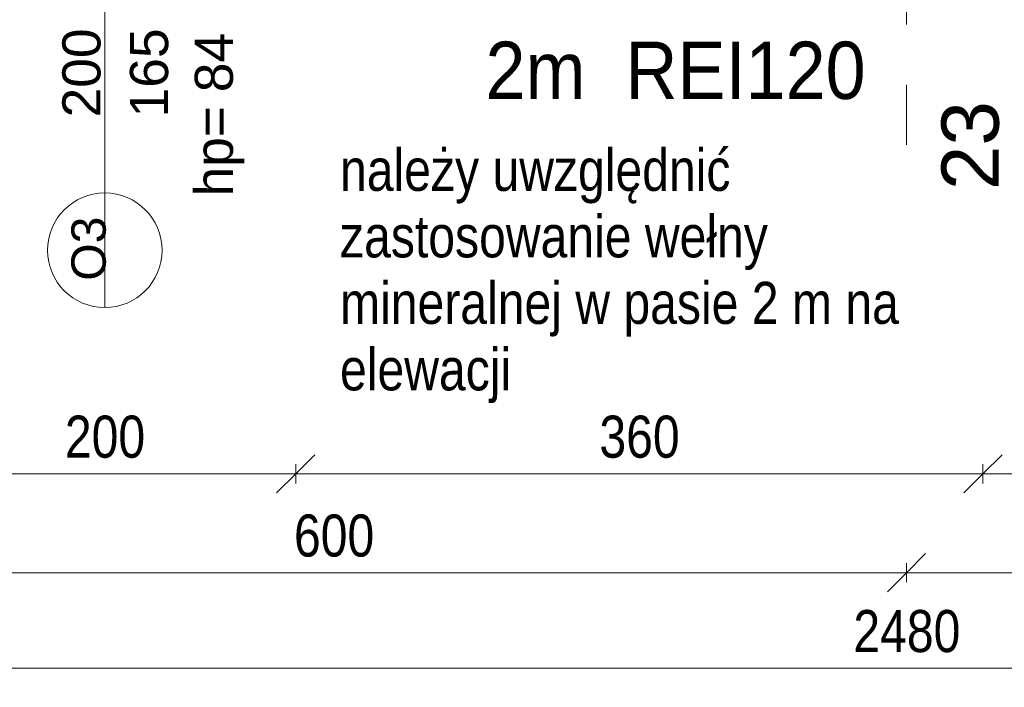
# Model space of a CAD drawing. Header units: centimetres. Extents: x -1631 to 1829, y -257 to 3158.
# Tile 36 of 128: x -477 to 39, y -257 to 93. Entities that reach past the tile are written whole.
import ezdxf

# ---------------------------------------------------------------- set-up
doc = ezdxf.new("R2010")
doc.units = ezdxf.units.CM
doc.linetypes.add('Oś', pattern=[222.25, 127, -31.75, 31.75, -31.75])
for name, color, linetype, lineweight in [('A-ANNO-DIMS', 211, 'Continuous', 13), ('A-ANNO-DIMS-100', 211, 'Continuous', 13), ('A-GLAZ-IDEN', 152, 'Continuous', 13), ('G-ANNO-TEXT', 231, 'Continuous', 13), ('S-GRID', 1, 'Continuous', 13), ('S-GRID-IDEN', 1, 'Continuous', 13)]:
    doc.layers.add(name, color=color, linetype=linetype, lineweight=lineweight)
doc.styles.add('Arial Narrow', font='ARIALN.TTF', dxfattribs={"height": 22})
doc.styles.add('Arial Narrow_1', font='ARIALN.TTF', dxfattribs={"height": 22})
doc.styles.add('Arial_10', font='arial.ttf', dxfattribs={"height": 20})
doc.styles.add('Arial_13', font='arial.ttf', dxfattribs={"height": 0.2})
doc.styles.add('Arial_7', font='arial.ttf', dxfattribs={"height": 30})
doc.styles.add('Arial_8', font='arial.ttf', dxfattribs={"height": 18})
doc.styles.add('Arial_9', font='arial.ttf', dxfattribs={"width": 0.9, "height": 30})
doc.dimstyles.new('Diagonal_1_100__0_1_', dxfattribs={"dimscale": 30.48, "dimtxt": 22.515481, "dimasz": 0.656168, "dimexe": 0.164042, "dimexo": 0.0625, "dimgap": 0.065617, "dimtad": 1, "dimdec": 1, "dimrnd": 0.1, "dimdsep": 46, "dimtxsty": 'Arial Narrow_1', "dimblk1": 'OBLIQUE', "dimblk2": 'OBLIQUE', "dimsah": 1, "dimcen": 0.09, "dimazin": 0, "dimtfac": 1, "dimtdec": 4, "dimtix": 1, "dimtmove": 0, "dimatfit": 3, "dimfxl": 0.164042, "dimfxlon": 1, "dimtvp": 1, "dimtolj": 1, "dimtzin": 0, "dimarcsym": 2})

# ---------------------------------------------------------------- blocks, each defined once
blk = doc.blocks.new('DIMBLOCK1-5_piętro III __10_50 m_ - stan projektowany')
at = {"layer": 'A-ANNO-DIMS-100', "transparency": 16777216}
for p, q in [((-1252.62, -246.77), (-1242.62, -236.77)), ((1227.38, -246.77), (1237.38, -236.77)), ((-1252.62, -241.77), (-1252.62, -251.77)), ((-1252.62, -246.77), (-1252.62, -241.77)), ((1227.38, -241.77), (1227.38, -251.77)), ((1227.38, -246.77), (1227.38, -241.77)), ((-1252.62, -246.77), (-1262.62, -256.77)), ((-1252.62, -246.77), (1227.38, -246.77)), ((1227.38, -246.77), (1217.38, -256.77))]:
    blk.add_line(p, q, dxfattribs=at)
at = {"layer": 'A-ANNO-DIMS-100', "color": 0, "transparency": 16777216, "insert": (-40.5, -216.33), "char_height": 22, "width": 66.9031, "attachment_point": 1, "line_spacing_factor": 0.974696, "style": 'Arial Narrow_1'}
blk.add_mtext('2480', dxfattribs=at)
blk = doc.blocks.new('_Oblique')
at = {"color": 0, "linetype": 'ByBlock', "lineweight": -2}
blk.add_line((-0.5, -0.5), (0.5, 0.5), dxfattribs=at)
blk = doc.blocks.new('DIMBLOCK4-5_piętro III __10_50 m_ - stan projektowany')
at = {"layer": 'A-ANNO-DIMS-100', "transparency": 16777216}
for p, q in [((-12.62, -196.77), (-2.62, -186.77)), ((587.38, -196.77), (597.38, -186.77)), ((-12.62, -191.77), (-12.62, -201.77)), ((-12.62, -196.77), (-12.62, -191.77)), ((587.38, -191.77), (587.38, -201.77)), ((587.38, -196.77), (587.38, -191.77)), ((-12.62, -196.77), (-22.62, -206.77)), ((587.38, -196.77), (-12.62, -196.77)), ((587.38, -196.77), (577.38, -206.77))]:
    blk.add_line(p, q, dxfattribs=at)
at = {"layer": 'A-ANNO-DIMS-100', "color": 0, "transparency": 16777216, "insert": (266.47, -166.33), "char_height": 22, "width": 50.1774, "attachment_point": 1, "line_spacing_factor": 0.974696, "style": 'Arial Narrow_1'}
blk.add_mtext('600', dxfattribs=at)
blk = doc.blocks.new('DIMBLOCK5-5_piętro III __10_50 m_ - stan projektowany')
at = {"layer": 'A-ANNO-DIMS-100', "transparency": 16777216}
for p, q in [((-612.62, -196.77), (-602.62, -186.77)), ((-12.62, -196.77), (-2.62, -186.77)), ((-612.62, -191.77), (-612.62, -201.77)), ((-612.62, -196.77), (-612.62, -191.77)), ((-12.62, -191.77), (-12.62, -201.77)), ((-12.62, -196.77), (-12.62, -191.77)), ((-612.62, -196.77), (-622.62, -206.77)), ((-12.62, -196.77), (-612.62, -196.77)), ((-12.62, -196.77), (-22.62, -206.77))]:
    blk.add_line(p, q, dxfattribs=at)
at = {"layer": 'A-ANNO-DIMS-100', "color": 0, "transparency": 16777216, "insert": (-333.53, -166.33), "char_height": 22, "width": 50.1774, "attachment_point": 1, "line_spacing_factor": 0.974696, "style": 'Arial Narrow_1'}
blk.add_mtext('600', dxfattribs=at)
blk = doc.blocks.new('DIMBLOCK257-5_piętro III __10_50 m_ - stan projektowany')
at = {"layer": 'A-ANNO-DIMS-100', "transparency": 16777216}
for p, q in [((27.38, -145.01), (37.38, -135.01)), ((227.38, -145.01), (237.38, -135.01)), ((27.38, -140.01), (27.38, -150.01)), ((27.38, -145.01), (27.38, -140.01)), ((227.38, -140.01), (227.38, -150.01)), ((227.38, -145.01), (227.38, -140.01)), ((27.38, -145.01), (17.38, -155.01)), ((227.38, -145.01), (27.38, -145.01)), ((227.38, -145.01), (217.38, -155.01))]:
    blk.add_line(p, q, dxfattribs=at)
at = {"layer": 'A-ANNO-DIMS-100', "color": 0, "transparency": 16777216, "insert": (106.47, -114.57), "char_height": 22, "width": 50.1774, "attachment_point": 1, "line_spacing_factor": 0.974696, "style": 'Arial Narrow_1'}
blk.add_mtext('200', dxfattribs=at)
blk = doc.blocks.new('DIMBLOCK258-5_piętro III __10_50 m_ - stan projektowany')
at = {"layer": 'A-ANNO-DIMS-100', "transparency": 16777216}
for p, q in [((-332.62, -145.01), (-322.62, -135.01)), ((27.38, -145.01), (37.38, -135.01)), ((-332.62, -140.01), (-332.62, -150.01)), ((-332.62, -145.01), (-332.62, -140.01)), ((27.38, -140.01), (27.38, -150.01)), ((27.38, -145.01), (27.38, -140.01)), ((-332.62, -145.01), (-342.62, -155.01)), ((27.38, -145.01), (-332.62, -145.01)), ((27.38, -145.01), (17.38, -155.01))]:
    blk.add_line(p, q, dxfattribs=at)
at = {"layer": 'A-ANNO-DIMS-100', "color": 0, "transparency": 16777216, "insert": (-173.53, -114.57), "char_height": 22, "width": 50.1774, "attachment_point": 1, "line_spacing_factor": 0.974696, "style": 'Arial Narrow_1'}
blk.add_mtext('360', dxfattribs=at)
blk = doc.blocks.new('DIMBLOCK259-5_piętro III __10_50 m_ - stan projektowany')
at = {"layer": 'A-ANNO-DIMS-100', "transparency": 16777216}
for p, q in [((-532.62, -145.01), (-522.62, -135.01)), ((-332.62, -145.01), (-322.62, -135.01)), ((-532.62, -140.01), (-532.62, -150.01)), ((-532.62, -145.01), (-532.62, -140.01)), ((-332.62, -140.01), (-332.62, -150.01)), ((-332.62, -145.01), (-332.62, -140.01)), ((-532.62, -145.01), (-542.62, -155.01)), ((-332.62, -145.01), (-532.62, -145.01)), ((-332.62, -145.01), (-342.62, -155.01))]:
    blk.add_line(p, q, dxfattribs=at)
at = {"layer": 'A-ANNO-DIMS-100', "color": 0, "transparency": 16777216, "insert": (-453.53, -114.57), "char_height": 22, "width": 50.1774, "attachment_point": 1, "line_spacing_factor": 0.974696, "style": 'Arial Narrow_1'}
blk.add_mtext('200', dxfattribs=at)
blk = doc.blocks.new('Okno_LD_typ 100 - metka _ wys_parapetu-2491833-5_piętro III __10_50 m_ - stan projektowany')
at = {"layer": 'A-GLAZ-IDEN'}
blk.add_line((0, 1.8925), (0, -0.3919), dxfattribs=at)
blk.add_circle((0, -0.0919), 0.3, dxfattribs=at)
at = {"layer": 'A-GLAZ-IDEN', "insert": (0.4711, 0.6634), "char_height": 0.2, "width": 0.48783, "attachment_point": 3, "rotation": 90, "line_spacing_factor": 0.936439, "style": 'Arial_13', "bg_fill": 3, "box_fill_scale": 1.25, "bg_fill_color": 256, "bg_fill_true_color": 13158600, "bg_fill_transparency": 0}
blk.add_mtext('\\pxqr,t6.35,12.7,19.05,25.4,31.75,38.1,44.45,50.8,57.15,63.5,69.85,76.2,82.55,88.9,95.25,101.6,107.95,114.3,120.65,127,133.35,139.7,146.05,152.4,158.75,165.1,171.45,177.8,184.15,190.5,196.85,203.2;{hp= }', dxfattribs=at)

msp = doc.modelspace()

# ---------------------------------------------------------------- linework, layer by layer
at = {"layer": 'S-GRID', "linetype": 'Oś'}
msp.add_line((-12.62, 2884.27), (-12.62, 27.13), dxfattribs=at)

# ---------------------------------------------------------------- block references
at = {"layer": 'A-GLAZ-IDEN', "xscale": 99.99999999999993, "yscale": 99.99999999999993, "zscale": 99.99999999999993}
msp.add_blockref('Okno_LD_typ 100 - metka _ wys_parapetu-2491833-5_piętro III __10_50 m_ - stan projektowany', (-432.62, -18.79), dxfattribs=at)

# ---------------------------------------------------------------- texts
at = {"layer": 'G-ANNO-TEXT', "color": 1, "attachment_point": 1}
for s, insert, char_height, width, line_spacing_factor, style in [('\\pxt3.81,7.62,11.43,15.24,19.05,22.86,26.67,30.48,34.29,38.1,41.91,45.72,49.53,53.34,57.15,60.96,64.77,68.58,72.39,76.2,80.01,83.82,87.63,91.44,95.25,99.06,102.87,106.68,110.49,114.3,118.11,121.92;{2m  REI120}', (-233.2, 81.21), 30, 226.26, 0.936439, 'Arial_9'), ('\\pt127.00006,253.9999,380.99996,508.00002,635.00008,761.99992,888.99998,1016.00004,1143.0001,1269.99994,1397,1524.00006,1650.9999,1777.99996,1905.00002,2032.00008,2158.99992,2285.99998,2413.00004,2540.0001,2666.99994,2794,2921.00006,3047.9999,3174.99996,3302.00002,3429.00008,3555.99992,3682.99998,3810.00004,3937.0001,4063.99994;należy uwzględnić zastosowanie wełny mineralnej w pasie 2 m na elewacji', (-309.4, 25.09), 22, 344.6, 0.949189, 'Arial Narrow')]:
    msp.add_mtext(s, dxfattribs=dict(at, insert=insert, char_height=char_height, width=width, line_spacing_factor=line_spacing_factor, style=style))
at = {"layer": 'S-GRID-IDEN', "insert": (20.88, 26.79), "char_height": 30, "width": 48.3, "attachment_point": 5, "rotation": 90, "line_spacing_factor": 0.936439, "style": 'Arial_7'}
msp.add_mtext('\\pxqc,t4.23333,8.46667,12.7,16.93333,21.16667,25.4,29.63333,33.86667,38.1,42.33333,46.56667,50.8,55.03333,59.26667,63.5,67.73333,71.96667,76.2,80.43333,84.66667,88.9,93.13333,97.36667,101.6,105.83333,110.06667,114.3,118.53333,122.76667,127,131.23333,135.46667;{23}', dxfattribs=at)

# ---------------------------------------------------------------- dimensions: what is measured, and where the dimension line sits
at = {"layer": 'A-ANNO-DIMS'}
for base, p1, p2, override, picture, middle in [((-532.62, -145.01), (-332.62, -140.01), (-532.62, -140.01), {"dimpost": '<>', "dimfxl": 200}, 'DIMBLOCK259-5_piętro III __10_50 m_ - stan projektowany', (-432.62, -131.77)), ((-332.62, -145.01), (27.38, -140.01), (-332.62, -140.01), {"dimpost": '<>', "dimfxl": 360}, 'DIMBLOCK258-5_piętro III __10_50 m_ - stan projektowany', (-152.62, -131.77)), ((27.38, -145.01), (227.38, -140.01), (27.38, -140.01), {"dimpost": '<>', "dimfxl": 200}, 'DIMBLOCK257-5_piętro III __10_50 m_ - stan projektowany', (127.38, -131.77))]:
    dim = msp.add_linear_dim(base=base, p1=p1, p2=p2, angle=0, dimstyle='Diagonal_1_100__0_1_', override=override, dxfattribs=at)
    dim.commit()
    dim.dimension.update_dxf_attribs({"geometry": picture, "text_midpoint": middle})
for base, p1, p2, override, picture, middle in [((-612.62, -196.77), (-12.62, -191.77), (-612.62, -191.77), {"dimpost": '<>', "dimfxl": 600}, 'DIMBLOCK5-5_piętro III __10_50 m_ - stan projektowany', (-312.62, -183.53)), ((-12.62, -196.77), (587.38, -191.77), (-12.62, -191.77), {"dimpost": '<>', "dimfxl": 600}, 'DIMBLOCK4-5_piętro III __10_50 m_ - stan projektowany', (287.38, -183.53)), ((1227.38, -246.77), (-1252.62, -241.77), (1227.38, -241.77), {"dimpost": '<>', "dimfxl": 2480}, 'DIMBLOCK1-5_piętro III __10_50 m_ - stan projektowany', (-12.62, -233.53))]:
    dim = msp.add_linear_dim(base=base, p1=p1, p2=p2, dimstyle='Diagonal_1_100__0_1_', override=override, dxfattribs=at)
    dim.commit()
    dim.dimension.update_dxf_attribs({"geometry": picture, "text_midpoint": middle})

# ---------------------------------------------------------------- next in the draw order: texts
at = {"layer": 'A-GLAZ-IDEN', "rotation": 90, "line_spacing_factor": 0.936439}
for s, insert, char_height, width, attachment_point, style in [('\\pxqc,t6.35,12.7,19.05,25.4,31.75,38.1,44.45,50.8,57.15,63.5,69.85,76.2,82.55,88.9,95.25,101.6,107.95,114.3,120.65,127,133.35,139.7,146.05,152.4,158.75,165.1,171.45,177.8,184.15,190.5,196.85,203.2;{200}', (-444.74, 64.84), 20, 48.3, 5, 'Arial_10'), ('\\pxqc,t6.35,12.7,19.05,25.4,31.75,38.1,44.45,50.8,57.15,63.5,69.85,76.2,82.55,88.9,95.25,101.6,107.95,114.3,120.65,127,133.35,139.7,146.05,152.4,158.75,165.1,171.45,177.8,184.15,190.5,196.85,203.2;{165}', (-409.3, 64.84), 20, 48.3, 5, 'Arial_10'), ('\\pxt6.35,12.7,19.05,25.4,31.75,38.1,44.45,50.8,57.15,63.5,69.85,76.2,82.55,88.9,95.25,101.6,107.95,114.3,120.65,127,133.35,139.7,146.05,152.4,158.75,165.1,171.45,177.8,184.15,190.5,196.85,203.2;{84}', (-385.51, 54.73), 20, 32.4, 1, 'Arial_10'), ('\\pxqc,t7.05556,14.11111,21.16667,28.22222,35.27778,42.33333,49.38889,56.44444,63.5,70.55556,77.61111,84.66667,91.72222,98.77778,105.83333,112.88889,119.94444,127,134.05556,141.11111,148.16667,155.22222,162.27778,169.33333,176.38889,183.44444,190.5,197.55556,204.61111,211.66667,218.72222,225.77778;{O3}', (-441.01, -27.17), 18, 33.7, 5, 'Arial_8')]:
    msp.add_mtext(s, dxfattribs=dict(at, insert=insert, char_height=char_height, width=width, attachment_point=attachment_point, style=style))

doc.saveas('drawing.dxf')
